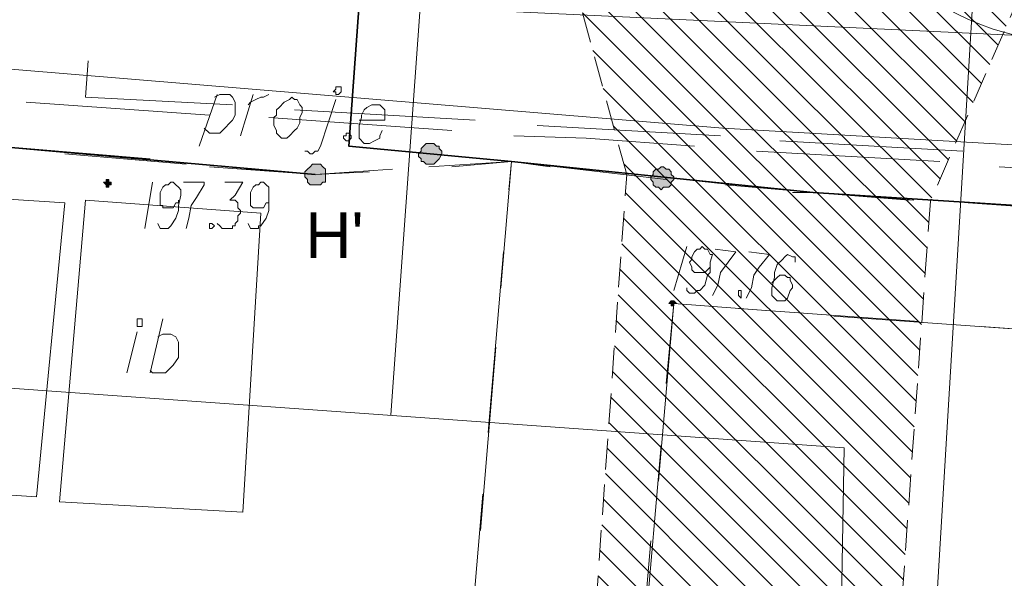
# Model space of a CAD drawing. Header units: metres. Extents: x 7431553 to 7432401, y 5544342 to 5544539.
# Tile 101 of 180: x 7432141 to 7432157, y 5544435 to 5544444. Entities that reach past the tile are written whole.
import ezdxf
from ezdxf.lldxf.tags import DXFTag

# ---------------------------------------------------------------- set-up
doc = ezdxf.new("R2010")
doc.units = ezdxf.units.M
doc.header["$MEASUREMENT"] = 0
doc.linetypes.add('BG-PR90-PB-PZT-PZT01_2026_04_14$0$( Dashed )', pattern=[0.75, 0.5, -0.25])
for name, color, linetype, lineweight in [('BG-PR90-PB-PZT-PZT01_2026_04_14$0$D_obrzeze_5cm', 200, 'Continuous', 13), ('BG-PR90-PB-PZT-PZT01_2026_04_14$0$MAPA DCP', 7, 'Continuous', 0), ('BG-PR90-PB-PZT-PZT01_2026_04_14$0$Z-ogrodzenie', 41, 'Continuous', 20), ('PRIMETECH -wodociag_przylacze', 142, 'EST---W---', 40), ('PRIMETECH_XREF', 7, 'Continuous', 5)]:
    doc.layers.add(name, color=color, linetype=linetype, lineweight=lineweight)
doc.layers.add('BG-PR90-PB-PZT-PZT01_2026_04_14$0$Z_granica-inwestycji', color=203, linetype='Continuous')
doc.layers.add('BG-PR90-PB-PZT-PZT01_2026_04_14$0$Z_szraf drogi', color=251, linetype='Continuous')
doc.styles.add('BG-PR90-PB-PZT-PZT01_2026_04_14$0$Arial', font='arial.ttf')
doc.styles.add('EST_SWK_1_500__', font='arial.ttf', dxfattribs={"height": 1})
doc.linetypes.add('BG-PR90-PB-PZT-PZT01_2026_04_14$0$BGT', pattern='A,3.75,[133,ltypeshp.shx,S=0.1875,R=0,X=0,Y=0],3.75', length=7.5)
tags = doc.linetypes.add('EST---W---', pattern='A,2.5,-0.22,["w",EST_SWK_1_500__,S=1,R=0,X=0,Y=-0.36],-1.22', length=3.94).pattern_tags.tags
tags[6] = DXFTag(74, 10)
tags = doc.linetypes.add('EST-_-WP-_-', pattern='A,1,-0.5,1,-0.22,["wp",EST_SWK_1_500__,S=1,R=0,X=0,Y=-0.36],-2', length=4.72).pattern_tags.tags
tags[10] = DXFTag(74, 10)

# ---------------------------------------------------------------- blocks, each defined once
blk = doc.blocks.new('BG-PR90-PB-PZT-PZT01_2026_04_14$0$Naddrwiną2025_v2klauzulap')
at = {"layer": 'BG-PR90-PB-PZT-PZT01_2026_04_14$0$MAPA DCP', "linetype": 'Continuous', "lineweight": 0, "transparency": 33554559}
for points in [[(7431720.553, 5544565.787), (7431720.595, 5544565.787), (7431720.638, 5544565.829), (7431720.68, 5544565.829), (7431720.722, 5544565.871), (7431720.722, 5544565.914), (7431720.765, 5544565.956), (7431720.722, 5544565.998), (7431720.722, 5544566.041), (7431720.722, 5544566.083), (7431720.68, 5544566.125), (7431720.638, 5544566.125), (7431720.595, 5544566.168), (7431720.553, 5544566.168), (7431720.511, 5544566.125), (7431720.468, 5544566.125), (7431720.426, 5544566.083), (7431720.426, 5544566.041), (7431720.384, 5544565.998), (7431720.384, 5544565.956), (7431720.426, 5544565.914), (7431720.426, 5544565.871), (7431720.468, 5544565.829), (7431720.511, 5544565.829), (7431720.511, 5544565.829)], [(7431722.627, 5544566.083), (7431722.627, 5544566.083), (7431722.627, 5544566.125), (7431722.67, 5544566.125), (7431722.67, 5544566.125), (7431722.67, 5544566.125), (7431722.67, 5544566.168), (7431722.67, 5544566.168), (7431722.67, 5544566.168), (7431722.67, 5544566.168), (7431722.627, 5544566.168), (7431722.627, 5544566.21), (7431722.627, 5544566.21), (7431722.627, 5544566.21), (7431722.585, 5544566.168), (7431722.585, 5544566.168), (7431722.585, 5544566.168), (7431722.585, 5544566.168), (7431722.585, 5544566.168), (7431722.585, 5544566.125), (7431722.585, 5544566.125), (7431722.585, 5544566.125), (7431722.585, 5544566.125)], [(7431720.172, 5544561.977), (7431720.214, 5544561.977), (7431720.257, 5544562.019), (7431720.299, 5544562.019), (7431720.299, 5544562.061), (7431720.341, 5544562.104), (7431720.341, 5544562.146), (7431720.341, 5544562.188), (7431720.341, 5544562.231), (7431720.299, 5544562.273), (7431720.257, 5544562.315), (7431720.257, 5544562.315), (7431720.172, 5544562.358), (7431720.13, 5544562.358), (7431720.087, 5544562.315), (7431720.045, 5544562.315), (7431720.045, 5544562.273), (7431720.003, 5544562.231), (7431720.003, 5544562.188), (7431720.003, 5544562.146), (7431720.003, 5544562.104), (7431720.045, 5544562.061), (7431720.087, 5544562.019), (7431720.13, 5544562.019), (7431720.13, 5544562.019)], [(7431720.553, 5544560.453), (7431720.426, 5544560.453), (7431720.426, 5544560.453), (7431720.384, 5544560.41), (7431720.341, 5544560.368), (7431720.341, 5544560.326), (7431720.341, 5544560.283), (7431720.341, 5544560.241), (7431720.384, 5544560.199), (7431720.426, 5544560.156), (7431720.468, 5544560.114), (7431720.511, 5544560.114), (7431720.553, 5544560.114), (7431720.595, 5544560.156), (7431720.638, 5544560.156), (7431720.68, 5544560.199), (7431720.68, 5544560.241), (7431720.68, 5544560.283), (7431720.68, 5544560.326), (7431720.68, 5544560.368), (7431720.638, 5544560.41), (7431720.638, 5544560.453), (7431720.595, 5544560.453), (7431720.595, 5544560.453)], [(7431720.638, 5544556.812), (7431720.68, 5544556.854), (7431720.68, 5544556.854), (7431720.68, 5544556.854), (7431720.68, 5544556.854), (7431720.722, 5544556.854), (7431720.722, 5544556.897), (7431720.722, 5544556.897), (7431720.68, 5544556.897), (7431720.68, 5544556.897), (7431720.68, 5544556.897), (7431720.68, 5544556.939), (7431720.638, 5544556.939), (7431720.638, 5544556.939), (7431720.638, 5544556.897), (7431720.638, 5544556.897), (7431720.638, 5544556.897), (7431720.595, 5544556.897), (7431720.595, 5544556.897), (7431720.595, 5544556.854), (7431720.638, 5544556.854), (7431720.638, 5544556.854), (7431720.638, 5544556.854), (7431720.638, 5544556.854), (7431720.638, 5544556.854)]]:
    blk.add_hatch(color=256, dxfattribs=at).paths.add_polyline_path(points)
at = {"layer": 'BG-PR90-PB-PZT-PZT01_2026_04_14$0$MAPA DCP', "color": 1, "linetype": 'Continuous', "lineweight": 18, "transparency": 33554687}
for points in [[(7431718.225, 5544548.557), (7431719.749, 5544566.972), (7431720.13, 5544573.534), (7431720.384, 5544578.952), (7431721.442, 5544597.494), (7431722.204, 5544610.321), (7431722.627, 5544615.74), (7431723.008, 5544620.397), (7431723.516, 5544627.593), (7431724.49, 5544636.822), (7431724.871, 5544641.267), (7431725.294, 5544645.839), (7431725.633, 5544649.776), (7431726.014, 5544653.374), (7431726.226, 5544656.253), (7431726.353, 5544657.438), (7431733.295, 5544656.93), (7431735.37, 5544656.803), (7431735.497, 5544658.666), (7431736.47, 5544668.784), (7431736.978, 5544673.694), (7431737.232, 5544676.234), (7431737.317, 5544677.335)], [(7431730.459, 5544661.164), (7431726.183, 5544659.555), (7431724.49, 5544656.338), (7431722.289, 5544638.346), (7431720.172, 5544603.506), (7431718.648, 5544580.646), (7431717.674, 5544559.987), (7431713.737, 5544555.203)], [(7431720.595, 5544574.507), (7431720.553, 5544574.211), (7431720.426, 5544572.137), (7431720.384, 5544571.502)], [(7431733.041, 5544570.147), (7431717.547, 5544571.078), (7431716.955, 5544554.399), (7431706.752, 5544554.865), (7431696.931, 5544555.33), (7431695.449, 5544555.415), (7431690.623, 5544555.627), (7431688.761, 5544552.198), (7431688.464, 5544547.499), (7431688.422, 5544546.356), (7431688.295, 5544544.916), (7431688.253, 5544543.773), (7431688.126, 5544542.588), (7431690.666, 5544542.588)], [(7431720.13, 5544570.909), (7431719.96, 5544567.903)], [(7431720.299, 5544570.528), (7431720.13, 5544567.522)], [(7431719.876, 5544566.93), (7431719.706, 5544563.924)], [(7431720.045, 5544566.506), (7431719.918, 5544564.728), (7431719.876, 5544563.543)], [(7431719.622, 5544562.908), (7431719.452, 5544559.945)], [(7431719.791, 5544562.527), (7431719.579, 5544559.521)], [(7431719.622, 5544561.003), (7431719.622, 5544561.426), (7431719.452, 5544561.426), (7431719.368, 5544561.342), (7431719.368, 5544561.257), (7431719.368, 5544561.215), (7431719.41, 5544561.13), (7431719.452, 5544561.088), (7431719.537, 5544561.045), (7431719.579, 5544561.045), (7431719.706, 5544561.003), (7431719.791, 5544561.003), (7431719.833, 5544561.003), (7431719.918, 5544561.003), (7431720.003, 5544561.088), (7431720.003, 5544561.13), (7431720.003, 5544561.172), (7431719.96, 5544561.257), (7431719.918, 5544561.342), (7431719.876, 5544561.342), (7431719.791, 5544561.384)], [(7431720.13, 5544560.114), (7431720.13, 5544560.156), (7431720.172, 5544560.199), (7431720.172, 5544560.241), (7431720.13, 5544560.283), (7431720.13, 5544560.326), (7431720.045, 5544560.368), (7431719.283, 5544560.622)], [(7431719.368, 5544559.183), (7431719.325, 5544559.225), (7431719.283, 5544559.31), (7431719.241, 5544559.394), (7431719.241, 5544559.437), (7431719.198, 5544559.521)], [(7431719.876, 5544559.056), (7431719.198, 5544559.267)], [(7431719.368, 5544558.929), (7431719.241, 5544556.516), (7431718.648, 5544556.558)], [(7431719.241, 5544558.632), (7431719.198, 5544558.717), (7431719.198, 5544558.886), (7431719.241, 5544558.929), (7431719.325, 5544558.971), (7431719.41, 5544558.971), (7431719.452, 5544558.971), (7431719.537, 5544558.971), (7431719.622, 5544558.929), (7431719.664, 5544558.886), (7431719.749, 5544558.802), (7431719.833, 5544558.717), (7431719.833, 5544558.632), (7431719.833, 5544558.548), (7431719.749, 5544558.463)], [(7431720.045, 5544558.378), (7431719.198, 5544558.675)], [(7431719.537, 5544558.548), (7431719.325, 5544555.542)]]:
    blk.add_lwpolyline(points, dxfattribs=at)
at = {"layer": 'BG-PR90-PB-PZT-PZT01_2026_04_14$0$MAPA DCP', "linetype": 'Continuous', "lineweight": 35, "transparency": 33554687}
for points in [[(7431705.482, 5544561.892), (7431720.045, 5544560.834), (7431720.299, 5544563.501), (7431720.807, 5544568.454), (7431721.908, 5544585.641), (7431723.686, 5544610.575), (7431726.988, 5544656.295), (7431735.539, 5544655.576)], [(7431720.511, 5544560.283), (7431719.537, 5544549.319), (7431718.267, 5544529.888), (7431717.759, 5544519.178), (7431717.293, 5544514.225), (7431716.785, 5544508.679), (7431733.041, 5544507.621), (7431738.587, 5544507.155), (7431741.635, 5544506.859), (7431742.355, 5544507.282)]]:
    blk.add_lwpolyline(points, dxfattribs=at)
at = {"layer": 'BG-PR90-PB-PZT-PZT01_2026_04_14$0$MAPA DCP', "color": 5, "linetype": 'Continuous', "lineweight": 18, "transparency": 33554687}
blk.add_lwpolyline([(7431743.244, 5544580.307), (7431742.566, 5544570.189), (7431741.931, 5544568.665), (7431724.998, 5544568.962), (7431723.643, 5544549.996), (7431722.627, 5544533.275), (7431721.611, 5544518.966), (7431722.289, 5544517.95), (7431723.008, 5544517.865), (7431723.559, 5544517.865), (7431751.202, 5544516.172), (7431770.083, 5544514.902)], dxfattribs=at)
at = {"layer": 'BG-PR90-PB-PZT-PZT01_2026_04_14$0$MAPA DCP', "linetype": 'Continuous', "lineweight": 18, "transparency": 33554687}
for points in [[(7431723.008, 5544571.205), (7431723.22, 5544574.211)], [(7431720.976, 5544570.994), (7431721.188, 5544573.999)], [(7431721.103, 5544573.11), (7431720.976, 5544571.121)], [(7431723.051, 5544571.798), (7431722.839, 5544568.792)], [(7431722.712, 5544567.226), (7431722.924, 5544570.189)], [(7431720.934, 5544570.105), (7431720.807, 5544568.454), (7431720.807, 5544568.115)], [(7431720.68, 5544567.014), (7431720.807, 5544568.454), (7431720.934, 5544570.02)], [(7431722.754, 5544567.819), (7431722.627, 5544566.168), (7431723.94, 5544566.041)], [(7431720.68, 5544567.141), (7431720.468, 5544565.152)], [(7431725.548, 5544565.914), (7431722.627, 5544566.168), (7431722.627, 5544566.21)], [(7431720.765, 5544563.458), (7431720.299, 5544563.501), (7431720.595, 5544566.041)], [(7431724.956, 5544565.956), (7431727.919, 5544565.702)], [(7431729.528, 5544565.533), (7431726.522, 5544565.787)], [(7431720.384, 5544564.136), (7431720.299, 5544563.501), (7431720.384, 5544562.146)], [(7431720.384, 5544562.527), (7431720.299, 5544563.501), (7431722.373, 5544563.331)], [(7431724.744, 5544563.12), (7431721.781, 5544563.374)], [(7431723.347, 5544563.247), (7431726.353, 5544562.993)], [(7431728.723, 5544562.781), (7431725.76, 5544563.035)], [(7431720.384, 5544558.548), (7431720.511, 5544560.283), (7431720.426, 5544561.553)], [(7431720.468, 5544561.172), (7431720.511, 5544560.283), (7431720.426, 5544559.14)], [(7431720.341, 5544558.167), (7431720.172, 5544556.177)], [(7431723.178, 5544557.701), (7431723.135, 5544557.786), (7431723.135, 5544557.913), (7431723.178, 5544557.997), (7431723.262, 5544558.04), (7431723.389, 5544558.04), (7431723.516, 5544558.04), (7431723.643, 5544557.955), (7431723.77, 5544557.828), (7431723.77, 5544557.701), (7431723.77, 5544557.616), (7431723.728, 5544557.574)], [(7431723.77, 5544557.574), (7431722.881, 5544557.786)], [(7431720.003, 5544554.568), (7431720.257, 5544557.574)], [(7431723.77, 5544557.193), (7431723.093, 5544557.362)]]:
    blk.add_lwpolyline(points, dxfattribs=at)
at = {"layer": 'BG-PR90-PB-PZT-PZT01_2026_04_14$0$MAPA DCP', "linetype": 'Continuous', "lineweight": 9, "transparency": 33554687}
for points in [[(7431721.95, 5544568.157), (7431721.865, 5544568.157), (7431721.865, 5544568.115), (7431721.823, 5544568.03), (7431721.865, 5544567.988), (7431721.908, 5544567.946), (7431721.992, 5544567.861), (7431722.119, 5544567.819), (7431722.204, 5544567.819), (7431722.373, 5544567.776), (7431722.458, 5544567.776), (7431722.5, 5544567.776), (7431722.543, 5544567.819), (7431722.585, 5544567.861), (7431722.585, 5544567.903), (7431722.585, 5544567.946), (7431722.585, 5544567.988), (7431722.543, 5544568.03), (7431722.416, 5544568.073), (7431722.373, 5544568.115), (7431722.331, 5544568.115), (7431722.246, 5544568.073), (7431722.204, 5544568.073), (7431722.204, 5544568.03), (7431722.162, 5544567.988), (7431722.162, 5544567.946), (7431722.162, 5544567.903), (7431722.204, 5544567.861), (7431722.246, 5544567.819), (7431722.289, 5544567.776)], [(7431721.781, 5544567.395), (7431721.823, 5544567.734), (7431722.035, 5544567.565), (7431722.162, 5544567.48), (7431722.373, 5544567.438), (7431722.543, 5544567.353)], [(7431721.738, 5544566.845), (7431721.781, 5544567.184), (7431721.95, 5544567.057), (7431722.119, 5544566.93), (7431722.331, 5544566.887), (7431722.5, 5544566.803)], [(7431722.373, 5544566.379), (7431722.416, 5544566.379), (7431722.458, 5544566.422), (7431722.458, 5544566.506), (7431722.416, 5544566.549), (7431722.416, 5544566.591), (7431722.331, 5544566.676), (7431722.162, 5544566.718), (7431722.119, 5544566.76), (7431721.95, 5544566.76), (7431721.823, 5544566.803), (7431721.823, 5544566.76), (7431721.738, 5544566.718), (7431721.738, 5544566.676), (7431721.696, 5544566.633), (7431721.738, 5544566.591), (7431721.738, 5544566.549), (7431721.781, 5544566.506), (7431721.865, 5544566.464), (7431721.908, 5544566.464), (7431721.95, 5544566.422), (7431722.035, 5544566.464), (7431722.077, 5544566.464), (7431722.119, 5544566.506), (7431722.119, 5544566.549), (7431722.119, 5544566.591), (7431722.119, 5544566.633), (7431722.119, 5544566.676), (7431722.077, 5544566.718), (7431722.035, 5544566.76)], [(7431721.696, 5544566.379), (7431722.416, 5544566.168)], [(7431721.315, 5544559.183), (7431721.4, 5544559.225), (7431721.4, 5544559.352), (7431721.357, 5544559.352), (7431721.357, 5544559.394), (7431721.23, 5544559.479), (7431721.103, 5544559.521), (7431721.019, 5544559.521), (7431720.849, 5544559.521), (7431720.765, 5544559.521), (7431720.722, 5544559.521), (7431720.68, 5544559.479), (7431720.638, 5544559.437), (7431720.638, 5544559.394), (7431720.68, 5544559.352), (7431720.68, 5544559.31), (7431720.722, 5544559.267), (7431720.807, 5544559.225), (7431720.892, 5544559.225), (7431720.934, 5544559.225), (7431721.019, 5544559.225), (7431721.061, 5544559.267), (7431721.061, 5544559.31), (7431721.061, 5544559.352), (7431721.061, 5544559.394), (7431721.061, 5544559.437), (7431720.976, 5544559.479), (7431720.976, 5544559.521), (7431720.934, 5544559.521)], [(7431720.638, 5544558.802), (7431720.638, 5544559.098), (7431720.849, 5544558.971), (7431720.934, 5544558.886), (7431720.934, 5544558.929), (7431720.934, 5544558.971), (7431720.976, 5544559.013), (7431721.019, 5544559.013), (7431721.061, 5544559.013), (7431721.103, 5544559.056), (7431721.146, 5544559.056), (7431721.188, 5544559.013), (7431721.23, 5544559.013), (7431721.273, 5544559.013), (7431721.315, 5544558.971), (7431721.357, 5544558.971), (7431721.357, 5544558.929), (7431721.4, 5544558.929), (7431721.4, 5544558.886), (7431721.4, 5544558.844), (7431721.4, 5544558.802), (7431721.4, 5544558.759), (7431721.357, 5544558.717), (7431721.315, 5544558.675)], [(7431720.638, 5544558.124), (7431720.638, 5544558.463), (7431720.68, 5544558.463), (7431720.892, 5544558.336), (7431721.019, 5544558.251), (7431721.23, 5544558.209), (7431721.4, 5544558.167)], [(7431721.315, 5544557.701), (7431721.4, 5544557.743), (7431721.4, 5544557.87), (7431721.357, 5544557.913), (7431721.23, 5544557.997), (7431721.103, 5544558.04), (7431721.019, 5544558.04), (7431720.849, 5544558.082), (7431720.765, 5544558.082), (7431720.722, 5544558.04), (7431720.68, 5544557.997), (7431720.638, 5544557.955), (7431720.638, 5544557.913), (7431720.68, 5544557.87), (7431720.68, 5544557.828), (7431720.722, 5544557.786), (7431720.807, 5544557.743), (7431720.892, 5544557.743), (7431720.934, 5544557.743), (7431721.019, 5544557.743), (7431721.019, 5544557.786), (7431721.061, 5544557.786), (7431721.061, 5544557.87), (7431721.061, 5544557.955), (7431720.976, 5544557.997), (7431720.976, 5544558.04), (7431720.934, 5544558.04)], [(7431720.638, 5544557.616), (7431721.4, 5544557.489)]]:
    blk.add_lwpolyline(points, dxfattribs=at)
for points in [[(7431722.416, 5544567.226), (7431722.416, 5544567.268), (7431722.543, 5544567.268), (7431722.5, 5544567.226), (7431722.458, 5544567.226)], [(7431721.315, 5544558.548), (7431721.315, 5544558.59), (7431721.357, 5544558.632), (7431721.4, 5544558.59), (7431721.4, 5544558.548), (7431721.357, 5544558.548)]]:
    blk.add_lwpolyline(points, close=True, dxfattribs=at)
at = {"layer": 'BG-PR90-PB-PZT-PZT01_2026_04_14$0$MAPA DCP', "linetype": 'Continuous', "lineweight": 0, "transparency": 33554687}
for points in [[(7431720.553, 5544565.787), (7431720.595, 5544565.787), (7431720.638, 5544565.829), (7431720.68, 5544565.829), (7431720.722, 5544565.871), (7431720.722, 5544565.914), (7431720.765, 5544565.956), (7431720.722, 5544565.998), (7431720.722, 5544566.041), (7431720.722, 5544566.083), (7431720.68, 5544566.125), (7431720.638, 5544566.125), (7431720.595, 5544566.168), (7431720.553, 5544566.168), (7431720.511, 5544566.125), (7431720.468, 5544566.125), (7431720.426, 5544566.083), (7431720.426, 5544566.041), (7431720.384, 5544565.998), (7431720.384, 5544565.956), (7431720.426, 5544565.914), (7431720.426, 5544565.871), (7431720.468, 5544565.829), (7431720.511, 5544565.829)], [(7431722.627, 5544566.083), (7431722.627, 5544566.083), (7431722.627, 5544566.125), (7431722.67, 5544566.125), (7431722.67, 5544566.125), (7431722.67, 5544566.125), (7431722.67, 5544566.168), (7431722.67, 5544566.168), (7431722.67, 5544566.168), (7431722.67, 5544566.168), (7431722.627, 5544566.168), (7431722.627, 5544566.21), (7431722.627, 5544566.21), (7431722.627, 5544566.21), (7431722.585, 5544566.168), (7431722.585, 5544566.168), (7431722.585, 5544566.168), (7431722.585, 5544566.168), (7431722.585, 5544566.168), (7431722.585, 5544566.125), (7431722.585, 5544566.125), (7431722.585, 5544566.125), (7431722.585, 5544566.125)], [(7431720.172, 5544561.977), (7431720.214, 5544561.977), (7431720.257, 5544562.019), (7431720.299, 5544562.019), (7431720.299, 5544562.061), (7431720.341, 5544562.104), (7431720.341, 5544562.146), (7431720.341, 5544562.188), (7431720.341, 5544562.231), (7431720.299, 5544562.273), (7431720.257, 5544562.315), (7431720.257, 5544562.315), (7431720.172, 5544562.358), (7431720.13, 5544562.358), (7431720.087, 5544562.315), (7431720.045, 5544562.315), (7431720.045, 5544562.273), (7431720.003, 5544562.231), (7431720.003, 5544562.188), (7431720.003, 5544562.146), (7431720.003, 5544562.104), (7431720.045, 5544562.061), (7431720.087, 5544562.019), (7431720.13, 5544562.019)], [(7431720.553, 5544560.453), (7431720.426, 5544560.453), (7431720.426, 5544560.453), (7431720.384, 5544560.41), (7431720.341, 5544560.368), (7431720.341, 5544560.326), (7431720.341, 5544560.283), (7431720.341, 5544560.241), (7431720.384, 5544560.199), (7431720.426, 5544560.156), (7431720.468, 5544560.114), (7431720.511, 5544560.114), (7431720.553, 5544560.114), (7431720.595, 5544560.156), (7431720.638, 5544560.156), (7431720.68, 5544560.199), (7431720.68, 5544560.241), (7431720.68, 5544560.283), (7431720.68, 5544560.326), (7431720.68, 5544560.368), (7431720.638, 5544560.41), (7431720.638, 5544560.453), (7431720.595, 5544560.453)], [(7431720.638, 5544556.812), (7431720.68, 5544556.854), (7431720.68, 5544556.854), (7431720.68, 5544556.854), (7431720.68, 5544556.854), (7431720.722, 5544556.854), (7431720.722, 5544556.897), (7431720.722, 5544556.897), (7431720.68, 5544556.897), (7431720.68, 5544556.897), (7431720.68, 5544556.897), (7431720.68, 5544556.939), (7431720.638, 5544556.939), (7431720.638, 5544556.939), (7431720.638, 5544556.897), (7431720.638, 5544556.897), (7431720.638, 5544556.897), (7431720.595, 5544556.897), (7431720.595, 5544556.897), (7431720.595, 5544556.854), (7431720.638, 5544556.854), (7431720.638, 5544556.854), (7431720.638, 5544556.854), (7431720.638, 5544556.854)]]:
    blk.add_lwpolyline(points, close=True, dxfattribs=at)
at = {"layer": 'BG-PR90-PB-PZT-PZT01_2026_04_14$0$MAPA DCP', "color": 1, "linetype": 'Continuous', "lineweight": 18, "transparency": 33554687}
for points in [[(7431719.833, 5544560.791), (7431719.833, 5544560.834), (7431719.876, 5544560.876), (7431719.918, 5544560.876), (7431719.96, 5544560.834), (7431719.96, 5544560.791), (7431719.918, 5544560.749), (7431719.876, 5544560.749), (7431719.876, 5544560.791)], [(7431719.071, 5544560.622), (7431719.071, 5544560.707), (7431719.156, 5544560.707), (7431719.198, 5544560.664), (7431719.198, 5544560.622), (7431719.156, 5544560.622), (7431719.156, 5544560.58), (7431719.114, 5544560.622)], [(7431719.241, 5544559.902), (7431719.283, 5544559.945), (7431719.283, 5544559.987), (7431719.368, 5544560.029), (7431719.41, 5544560.072), (7431719.452, 5544560.072), (7431719.495, 5544560.072), (7431719.579, 5544560.029), (7431719.664, 5544560.029), (7431719.749, 5544559.987), (7431719.791, 5544559.945), (7431719.876, 5544559.86), (7431719.918, 5544559.818), (7431719.918, 5544559.733), (7431719.876, 5544559.691), (7431719.833, 5544559.648), (7431719.791, 5544559.648), (7431719.706, 5544559.606), (7431719.579, 5544559.606), (7431719.537, 5544559.648), (7431719.452, 5544559.648), (7431719.41, 5544559.691), (7431719.325, 5544559.775), (7431719.283, 5544559.86)]]:
    blk.add_lwpolyline(points, close=True, dxfattribs=at)
at = {"layer": 'BG-PR90-PB-PZT-PZT01_2026_04_14$0$MAPA DCP', "linetype": 'Continuous', "lineweight": 18, "transparency": 33554687}
for points in [[(7431720.934, 5544556.516), (7431725.887, 5544556.092), (7431726.056, 5544559.098), (7431721.146, 5544559.394)], [(7431722.881, 5544557.405), (7431722.881, 5544557.447), (7431723.008, 5544557.447), (7431723.008, 5544557.362), (7431722.966, 5544557.362), (7431722.924, 5544557.362), (7431722.881, 5544557.362)], [(7431720.722, 5544552.198), (7431725.548, 5544551.859), (7431725.802, 5544555.711), (7431720.976, 5544556.177)]]:
    blk.add_lwpolyline(points, close=True, dxfattribs=at)
blk = doc.blocks.new('BG-PR90-PB-PZT-PZT01_2026_04_14')
at = {"layer": 'BG-PR90-PB-PZT-PZT01_2026_04_14$0$Z_szraf drogi', "true_color": 0xb2b2b2}
h = blk.add_hatch(dxfattribs=at)
h.set_pattern_fill('ANSI31', color=253, scale=0.1, angle=90)
h.set_pattern_definition([(135, (7432092.63, 5544410.70457), (-0.2245064, -0.2245064), [])])
edge = h.paths.add_edge_path()
edge.add_line((7432092.63, 5544413.08), (7432093.037, 5544419.327))
edge.add_line((7432093.037, 5544419.327), (7432095.863, 5544419.143))
edge.add_line((7432095.863, 5544419.143), (7432108.94, 5544418.17))
edge.add_line((7432108.94, 5544418.17), (7432143.304, 5544415.72))
edge.add_ellipse((7432143.731, 5544421.705), major_axis=(6, 0), ratio=1, start_angle=265.9216, end_angle=355.9216)
edge.add_line((7432149.716, 5544421.278), (7432151.181, 5544441.83))
edge.add_line((7432151.181, 5544441.83), (7432149.21, 5544449.013))
edge.add_line((7432149.21, 5544449.008), (7432159.162, 5544448.304))
edge.add_line((7432159.162, 5544448.304), (7432156.162, 5544441.39))
edge.add_line((7432156.162, 5544441.39), (7432154.703, 5544420.922))
edge.add_ellipse((7432143.731, 5544421.705), major_axis=(-11, 0), ratio=1, start_angle=445.9216, end_angle=535.9216, ccw=False)
edge.add_line((7432142.948, 5544410.732), (7432134.502, 5544411.335))
edge.add_line((7432134.502, 5544411.335), (7432134.51, 5544411.42))
edge.add_line((7432134.51, 5544411.42), (7432127.85, 5544412.19))
edge.add_line((7432127.85, 5544412.19), (7432127.81, 5544411.96))
edge.add_line((7432127.81, 5544411.96), (7432111.81, 5544413.98))
edge.add_line((7432111.81, 5544413.98), (7432111.78, 5544414.12))
edge.add_line((7432111.78, 5544414.12), (7432106.06, 5544414.83))
edge.add_line((7432106.06, 5544414.83), (7432105.84, 5544411.51))
edge.add_line((7432105.84, 5544411.51), (7432096.07, 5544413.06))
edge.add_line((7432096.07, 5544413.06), (7432092.63, 5544413.08))
at = {"layer": 'BG-PR90-PB-PZT-PZT01_2026_04_14$0$D_obrzeze_5cm', "linetype": 'BG-PR90-PB-PZT-PZT01_2026_04_14$0$( Dashed )'}
blk.add_lwpolyline([(7432149.21, 5544449.008), (7432159.162, 5544448.304), (7432156.162, 5544441.39), (7432154.703, 5544420.922, -0.414214), (7432142.948, 5544410.732), (7432134.502, 5544411.335), (7432134.51, 5544411.42), (7432127.85, 5544412.19), (7432127.81, 5544411.96), (7432111.81, 5544413.98), (7432111.78, 5544414.12), (7432106.06, 5544414.83), (7432105.84, 5544411.51), (7432096.07, 5544413.06), (7432092.63, 5544413.08), (7432093.037, 5544419.327), (7432095.863, 5544419.143), (7432108.94, 5544418.17), (7432143.304, 5544415.72, 0.414214), (7432149.716, 5544421.278), (7432151.181, 5544441.83), (7432149.21, 5544449.013)], format="xyb", dxfattribs=at)
at = {"layer": 'BG-PR90-PB-PZT-PZT01_2026_04_14$0$Z-ogrodzenie', "linetype": 'BG-PR90-PB-PZT-PZT01_2026_04_14$0$BGT', "lineweight": 20, "ltscale": 2}
blk.add_arc((7432158.56, 5544448.346), 4.35, 175.9216, 265.9216, dxfattribs=at)
at = {"layer": 'BG-PR90-PB-PZT-PZT01_2026_04_14$0$MAPA DCP', "rotation": 270}
blk.add_blockref('BG-PR90-PB-PZT-PZT01_2026_04_14$0$Naddrwiną2025_v2klauzulap', (1887585.788, 12976162.34), dxfattribs=at)
at = {"layer": 'BG-PR90-PB-PZT-PZT01_2026_04_14$0$Z_granica-inwestycji', "ltscale": 2, "insert": (7432145.909, 5544441.207), "char_height": 0.75, "width": 4.18409, "attachment_point": 1, "style": 'BG-PR90-PB-PZT-PZT01_2026_04_14$0$Arial'}
blk.add_mtext("\\pxt1;H'", dxfattribs=at)

msp = doc.modelspace()

# ---------------------------------------------------------------- block references
at = {"layer": 'PRIMETECH_XREF', "linetype": 'Continuous', "lineweight": 0, "rotation": 360}
msp.add_blockref('BG-PR90-PB-PZT-PZT01_2026_04_14', (0, 0), dxfattribs=at)

# ---------------------------------------------------------------- next in the draw order: linework, layer by layer
at = {"layer": 'PRIMETECH -wodociag_przylacze', "linetype": 'EST-_-WP-_-', "lineweight": 13, "ltscale": 0.5}
msp.add_line((7432147.314, 5544437.882), (7432148.194, 5544450.218), dxfattribs=at)

doc.saveas('drawing.dxf')
